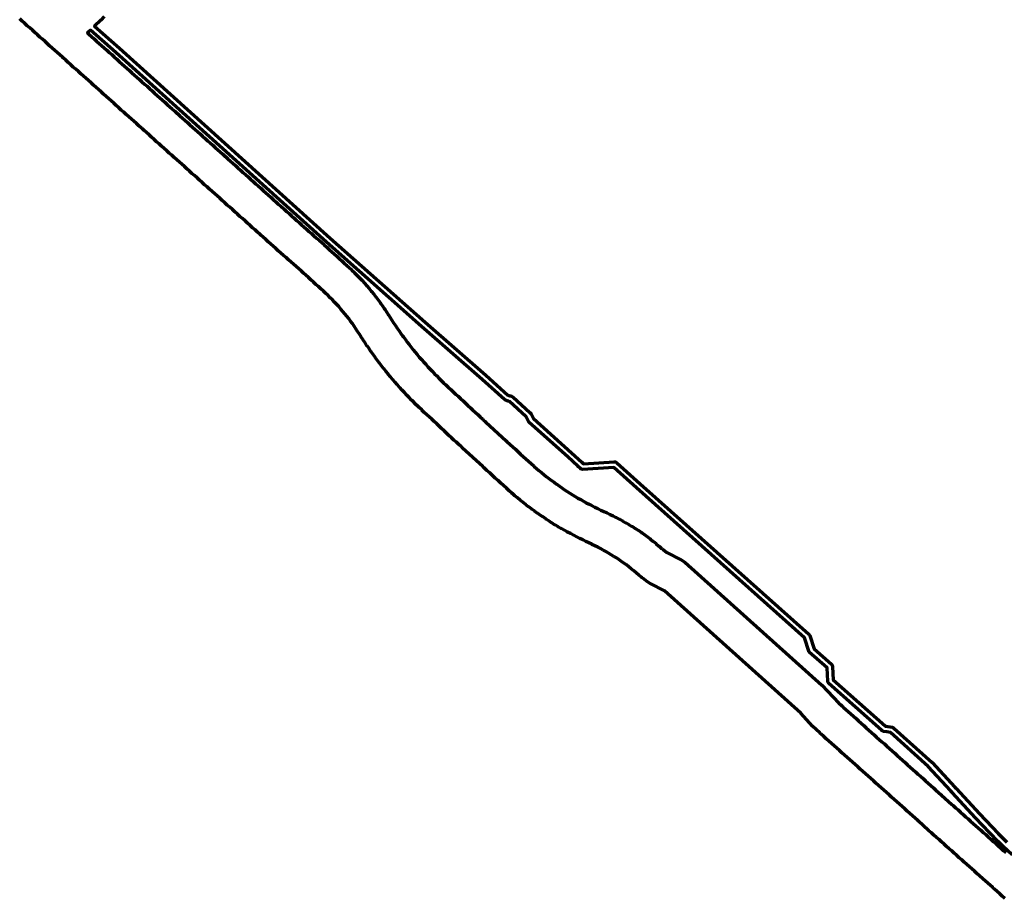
# Model space of a CAD drawing. Header units: metres. Extents: x 98902 to 136161, y 449037 to 499677.
# Tile 44 of 200: x 110788 to 112541, y 483600 to 485165. Entities that reach past the tile are written whole.
import ezdxf

# ---------------------------------------------------------------- set-up
doc = ezdxf.new("R2010")
doc.units = ezdxf.units.M
doc.layers.add('B-WE-OG-INFO_EIS VOORZORGSMAATREGEL-GV', color=7, linetype='Continuous', lineweight=70, true_color=0xfa194b)

msp = doc.modelspace()

# ---------------------------------------------------------------- linework, layer by layer
at = {"layer": 'B-WE-OG-INFO_EIS VOORZORGSMAATREGEL-GV', "flags": 128}
for points in [[(112541.9, 483600.2), (112537.4, 483604.3), (112537.4, 483604.3), (112532.9, 483608.3), (112532.9, 483608.3), (112528.4, 483612.3), (112528.4, 483612.3), (112528.4, 483612.3), (112523.9, 483616.3), (112520.6, 483619.2), (112520.6, 483619.3), (112520.5, 483619.3), (112502.8, 483635.1), (112496.9, 483640.3), (112496.9, 483640.4), (112496.9, 483640.4), (112492.4, 483644.4), (112492.4, 483644.4), (112487.9, 483648.4), (112483.4, 483652.5), (112478.9, 483656.5), (112478.9, 483656.5), (112474.4, 483660.5), (112469.9, 483664.5), (112465.4, 483668.5), (112465.4, 483668.5), (112460.9, 483672.5), (112460.9, 483672.5), (112456.4, 483676.5), (112456.4, 483676.5), (112456.4, 483676.5), (112451.9, 483680.6), (112451.9, 483680.6), (112447.4, 483684.6), (112447.4, 483684.6), (112442.9, 483688.6), (112442.9, 483688.6), (112438.4, 483692.6), (112438.4, 483692.6), (112438.4, 483692.6), (112433.9, 483696.6), (112433.9, 483696.6), (112429.4, 483700.6), (112429.4, 483700.6), (112424.9, 483704.7), (112424.9, 483704.7), (112420.4, 483708.7), (112420.4, 483708.7), (112415.9, 483712.7), (112411.4, 483716.7), (112406.9, 483720.7), (112406.9, 483720.7), (112406.9, 483720.8), (112405.8, 483721.8), (112388.1, 483737.6), (112387, 483738.6), (112387, 483738.6), (112382.4, 483742.7), (112377.7, 483746.9), (112377.7, 483746.9), (112373, 483751.1), (112373, 483751.1), (112368.4, 483755.3), (112363.7, 483759.4), (112359.1, 483763.6), (112359.1, 483763.6), (112354.4, 483767.8), (112349.8, 483771.9), (112345.1, 483776.1), (112345.1, 483776.1), (112340.5, 483780.3), (112335.8, 483784.5), (112335.8, 483784.5), (112331.2, 483788.6), (112331.2, 483788.6), (112326.5, 483792.8), (112321.9, 483797), (112317.2, 483801.1), (112312.5, 483805.3), (112307.9, 483809.5), (112307.9, 483809.5), (112303.2, 483813.7), (112298.6, 483817.8), (112298.6, 483817.8), (112293.9, 483822), (112293.9, 483822), (112293.9, 483822), (112289.3, 483826.2), (112284.6, 483830.3), (112280, 483834.5), (112280, 483834.5), (112275.3, 483838.7), (112275.3, 483838.7), (112270.7, 483842.9), (112266, 483847), (112266, 483847), (112261.4, 483851.2), (112256.7, 483855.4), (112256.7, 483855.4), (112252, 483859.5), (112247.4, 483863.7), (112247.4, 483863.7), (112242.7, 483867.9), (112242.7, 483867.9), (112238.1, 483872.1), (112233.4, 483876.2), (112233.4, 483876.2), (112228.8, 483880.4), (112228.8, 483880.4), (112224.1, 483884.5), (112224.1, 483884.5), (112219.5, 483888.7), (112214.9, 483892.8), (112212.9, 483894.6), (112212.7, 483894.8), (112212.4, 483895), (112199.7, 483906.9), (112179, 483930.2), (111936.3, 484147.8), (111910.6, 484160.8), (111906, 484163.7), (111897.4, 484170.2), (111897.1, 484170.6), (111896.7, 484170.8), (111895.3, 484171.9), (111895.1, 484172.1), (111894.9, 484172.2), (111890.3, 484176), (111890.3, 484176), (111890.3, 484176), (111885.7, 484179.8), (111881.4, 484183.4), (111881.4, 484183.4), (111876.8, 484187.1), (111872.5, 484190.6), (111868.2, 484193.9), (111863.8, 484197.2), (111859.4, 484200.4), (111855, 484203.4), (111850.5, 484206.4), (111845.9, 484209.3), (111841.2, 484212.2), (111836.4, 484215.1), (111831.6, 484217.9), (111826.8, 484220.5), (111822, 484223.1), (111817.2, 484225.6), (111812.1, 484228), (111812.1, 484228), (111806.8, 484230.6), (111806.7, 484230.6), (111806.6, 484230.7), (111801.4, 484233.2), (111801.4, 484233.2), (111796, 484235.8), (111796, 484235.9), (111796, 484235.9), (111790.6, 484238.5), (111790.6, 484238.5), (111790.5, 484238.5), (111785.2, 484241.2), (111785, 484241.2), (111784.9, 484241.3), (111779.6, 484244), (111779.5, 484244), (111779.4, 484244.1), (111774.1, 484246.8), (111774, 484246.9), (111773.9, 484246.9), (111768.6, 484249.7), (111768.5, 484249.7), (111768.4, 484249.7), (111763.1, 484252.5), (111762.9, 484252.7), (111762.7, 484252.8), (111757.4, 484255.7), (111757.3, 484255.8), (111757.1, 484255.9), (111751.9, 484258.8), (111751.7, 484259), (111751.5, 484259.1), (111746.4, 484262.1), (111746.2, 484262.3), (111745.9, 484262.4), (111740.9, 484265.5), (111740.7, 484265.6), (111740.4, 484265.7), (111735.4, 484268.9), (111735.2, 484269.1), (111735, 484269.2), (111730, 484272.5), (111730, 484272.5), (111729.9, 484272.5), (111725, 484275.8), (111724.8, 484276), (111724.7, 484276), (111719.8, 484279.4), (111719.7, 484279.5), (111719.6, 484279.5), (111714.8, 484282.8), (111709.9, 484286.2), (111709.7, 484286.3), (111709.5, 484286.4), (111704.6, 484289.9), (111704.5, 484290), (111704.3, 484290.1), (111699.4, 484293.6), (111699.3, 484293.7), (111699.1, 484293.8), (111694.3, 484297.4), (111694.2, 484297.6), (111693.9, 484297.7), (111689.2, 484301.3), (111689.1, 484301.5), (111688.9, 484301.5), (111684.3, 484305.2), (111684.1, 484305.5), (111683.8, 484305.6), (111679.2, 484309.4), (111679.1, 484309.5), (111679, 484309.5), (111674.4, 484313.4), (111674.4, 484313.4), (111674.4, 484313.4), (111669.8, 484317.2), (111669.8, 484317.2), (111665.2, 484321.1), (111664.9, 484321.4), (111664.5, 484321.7), (111659.7, 484326), (111659.7, 484326.1), (111659.6, 484326.1), (111654.6, 484330.6), (111649.6, 484335.2), (111644.7, 484339.7), (111644.7, 484339.7), (111639.7, 484344.2), (111639.7, 484344.2), (111639.7, 484344.2), (111634.7, 484348.7), (111629.8, 484353.3), (111624.8, 484357.8), (111619.8, 484362.3), (111619.8, 484362.3), (111614.9, 484366.8), (111614.8, 484366.9), (111614.8, 484366.9), (111614.4, 484367.4), (111613.9, 484367.7), (111612.3, 484369.2), (111612.3, 484369.2), (111612.3, 484369.2), (111576.6, 484402.1), (111576.6, 484402.1), (111575.1, 484403.5), (111575.1, 484403.5), (111575.1, 484403.5), (111574.8, 484404), (111574.3, 484404.3), (111569.9, 484408.4), (111569.9, 484408.4), (111565.5, 484412.4), (111561.1, 484416.5), (111556.7, 484420.6), (111552.3, 484424.7), (111552.3, 484424.7), (111547.9, 484428.8), (111543.5, 484432.9), (111539.1, 484437), (111534.8, 484441.1), (111530.4, 484445.2), (111526, 484449.3), (111521.6, 484453.4), (111517.2, 484457.5), (111512.8, 484461.5), (111508.4, 484465.6), (111508.4, 484465.7), (111508.3, 484465.7), (111504, 484469.8), (111503.9, 484470), (111503.7, 484470), (111499.4, 484474.2), (111495.1, 484478.4), (111494.9, 484478.6), (111494.7, 484478.7), (111490.4, 484482.9), (111490.4, 484483), (111490.4, 484483), (111486.1, 484487.2), (111486, 484487.4), (111485.8, 484487.6), (111481.6, 484491.9), (111481.6, 484491.9), (111481.6, 484491.9), (111477.4, 484496.3), (111477.3, 484496.4), (111477.1, 484496.6), (111473, 484501), (111472.9, 484501), (111472.9, 484501), (111468.8, 484505.4), (111468.7, 484505.6), (111468.5, 484505.7), (111464.5, 484510.2), (111464.5, 484510.2), (111464.4, 484510.3), (111460.4, 484514.7), (111460.3, 484514.9), (111460.1, 484515.1), (111456.2, 484519.6), (111456.1, 484519.6), (111456.1, 484519.7), (111452.2, 484524.2), (111452.1, 484524.4), (111451.9, 484524.5), (111448, 484529.1), (111448, 484529.2), (111448, 484529.2), (111444.1, 484533.8), (111444, 484534), (111443.8, 484534.2), (111440.1, 484538.8), (111440, 484538.9), (111440, 484538.9), (111436.2, 484543.6), (111436.1, 484543.8), (111436, 484543.9), (111432.3, 484548.7), (111432.2, 484548.7), (111432.2, 484548.8), (111428.5, 484553.5), (111428.4, 484553.7), (111428.2, 484553.9), (111424.6, 484558.7), (111424.6, 484558.7), (111424.6, 484558.8), (111421, 484563.6), (111420.9, 484563.8), (111420.7, 484564), (111417.2, 484568.8), (111417.2, 484568.9), (111417.1, 484568.9), (111413.7, 484573.8), (111413.6, 484574), (111413.4, 484574.2), (111410, 484579.1), (111410, 484579.1), (111409.9, 484579.2), (111406.5, 484584.1), (111406.5, 484584.3), (111406.3, 484584.5), (111403, 484589.5), (111403, 484589.5), (111402.9, 484589.5), (111399.6, 484594.5), (111399.5, 484594.7), (111399.4, 484594.9), (111396.1, 484599.9), (111396.1, 484600), (111396.1, 484600), (111392.9, 484605), (111389.7, 484610), (111389.7, 484610), (111386.6, 484614.7), (111383.6, 484619.1), (111380.4, 484623.7), (111377.1, 484628.1), (111373.8, 484632.6), (111370.4, 484636.9), (111366.9, 484641.3), (111363.4, 484645.5), (111359.8, 484649.7), (111356, 484654), (111352.4, 484658), (111348.6, 484662), (111344.7, 484666.1), (111340.9, 484669.9), (111336.9, 484673.9), (111332.8, 484677.7), (111328.6, 484681.6), (111324.2, 484685.6), (111324.2, 484685.6), (111319.8, 484689.6), (111319.8, 484689.6), (111315.3, 484693.7), (111310.9, 484697.7), (111306.5, 484701.8), (111306.5, 484701.8), (111302.1, 484705.8), (111297.6, 484709.9), (111297.6, 484709.9), (111293.2, 484713.9), (111293.2, 484713.9), (111289, 484717.8), (111284.7, 484721.6), (111284.7, 484721.6), (111280.2, 484725.5), (111280.2, 484725.5), (111275.7, 484729.5), (111271.2, 484733.4), (111266.7, 484737.4), (111266.7, 484737.4), (111262.2, 484741.3), (111262.2, 484741.3), (111257.7, 484745.3), (111257.6, 484745.3), (111257.6, 484745.3), (111253.1, 484749.3), (111253, 484749.4), (111252.9, 484749.5), (111248.4, 484753.5), (111244, 484757.5), (111244, 484757.5), (111244, 484757.5), (111239.5, 484761.5), (111239.5, 484761.5), (111235, 484765.5), (111235, 484765.5), (111230.6, 484769.5), (111226.1, 484773.5), (111221.6, 484777.5), (111221.6, 484777.5), (111217.2, 484781.5), (111217.2, 484781.5), (111216, 484782.5), (111211.5, 484786.6), (111211.5, 484786.6), (111207, 484790.6), (111207, 484790.6), (111207, 484790.6), (111202.6, 484794.6), (111198.1, 484798.7), (111193.6, 484802.7), (111189.1, 484806.7), (111184.6, 484810.8), (111180.1, 484814.8), (111175.6, 484818.8), (111171.1, 484822.8), (111171.1, 484822.8), (111171.1, 484822.8), (111166.6, 484826.9), (111166.6, 484826.9), (111162.1, 484830.9), (111157.6, 484834.9), (111157.6, 484834.9), (111153.1, 484839), (111148.6, 484843), (111144.1, 484847), (111144.1, 484847), (111139.6, 484851.1), (111139.6, 484851.1), (111135.1, 484855.1), (111130.6, 484859.1), (111130.6, 484859.1), (111126.1, 484863.2), (111126.1, 484863.2), (111121.6, 484867.2), (111117.2, 484871.2), (111112.7, 484875.2), (111108.2, 484879.3), (111108.2, 484879.3), (111103.7, 484883.3), (111099.2, 484887.3), (111094.7, 484891.4), (111094.7, 484891.4), (111090.2, 484895.4), (111085.7, 484899.4), (111081.2, 484903.5), (111081.2, 484903.5), (111076.7, 484907.5), (111072.2, 484911.5), (111072.2, 484911.5), (111067.7, 484915.6), (111067.7, 484915.6), (111063.2, 484919.6), (111058.7, 484923.6), (111058.7, 484923.6), (111054.2, 484927.6), (111049.7, 484931.7), (111045.2, 484935.7), (111040.7, 484939.7), (111040.7, 484939.7), (111036.2, 484943.8), (111031.8, 484947.8), (111031.8, 484947.8), (111027.3, 484951.8), (111027.3, 484951.8), (111022.8, 484955.9), (111022.8, 484955.9), (111018.3, 484959.9), (111013.8, 484963.9), (111013.8, 484963.9), (111009.3, 484968), (111006.3, 484970.6), (111004.8, 484972), (111004.8, 484972), (111000.3, 484976), (111000.3, 484976), (110995.8, 484980), (110991.3, 484984.1), (110991.3, 484984.1), (110986.8, 484988.1), (110986.8, 484988.1), (110982.3, 484992.1), (110977.8, 484996.2), (110977.8, 484996.2), (110973.3, 485000.2), (110973.3, 485000.2), (110973.3, 485000.2), (110968.8, 485004.2), (110968.8, 485004.2), (110964.3, 485008.3), (110959.8, 485012.3), (110959.8, 485012.3), (110955.3, 485016.3), (110950.9, 485020.4), (110946.4, 485024.4), (110941.9, 485028.4), (110937.4, 485032.4), (110937.4, 485032.4), (110932.9, 485036.5), (110932.9, 485036.5), (110928.4, 485040.5), (110923.9, 485044.5), (110919.4, 485048.6), (110914.9, 485052.6), (110910.4, 485056.6), (110910.4, 485056.6), (110905.9, 485060.7), (110905.9, 485060.7), (110905.9, 485060.7), (110901.4, 485064.7), (110896.9, 485068.7), (110892.4, 485072.7), (110892.4, 485072.8), (110887.9, 485076.8), (110883.4, 485080.8), (110883.4, 485080.8), (110878.9, 485084.8), (110874.4, 485088.9), (110874.4, 485088.9), (110869.9, 485092.9), (110869.9, 485092.9), (110865.5, 485096.9), (110865.5, 485096.9), (110864.1, 485098.2), (110864.1, 485098.2), (110841.2, 485118.6), (110841.2, 485118.6), (110841.2, 485118.6), (110838.8, 485120.8), (110838.8, 485120.8), (110838.8, 485120.8), (110837.6, 485121.9), (110837.5, 485121.9), (110837.5, 485122), (110833, 485126), (110828.5, 485130.1), (110824, 485134.1), (110819.5, 485138.2), (110819.5, 485138.2), (110815, 485142.3), (110815, 485142.3), (110810.5, 485146.3), (110806, 485150.4), (110801.4, 485154.4), (110796.9, 485158.5), (110792.4, 485162.6), (110787.9, 485166.6)], [(110938.2, 485170.7), (110932.2, 485164), (110921.4, 485153.6), (110965.8, 485114.1), (111340.6, 484776.1), (111509.7, 484626.4), (111617.9, 484532), (111657.2, 484496.6), (111660.8, 484495.4), (111660.8, 484495.4), (111661.1, 484495.2), (111661.3, 484495.2), (111661.6, 484495), (111661.9, 484495), (111663.8, 484494.3), (111666.3, 484492.6), (111666.3, 484492.6), (111666.3, 484492.6), (111696.1, 484465.7), (111696.1, 484465.7), (111696.1, 484465.7), (111698.5, 484463), (111702.5, 484454.7), (111770.5, 484393.8), (111788.7, 484377.1), (111788.7, 484377.1), (111788.7, 484377.1), (111788.8, 484377.1), (111788.8, 484377), (111788.9, 484376.8), (111789.2, 484376.7), (111789.6, 484376.2), (111789.9, 484376), (111791.9, 484374.2), (111846.5, 484377.7), (111848.5, 484377.4), (111851.1, 484376.1), (111892.6, 484338.7), (112193.3, 484070.8), (112194.7, 484068.6), (112202.4, 484044.3), (112233.3, 484017.1), (112234.5, 484015.5), (112235.4, 484012.7), (112236.6, 483989.2), (112328.9, 483907.2), (112329.7, 483906.7), (112333.9, 483906.4), (112341.8, 483904.8), (112343.4, 483904.1), (112344.3, 483903.3), (112412.7, 483842), (112453.1, 483798.2), (112453.1, 483798.2), (112453.1, 483798.2), (112453.1, 483798.2), (112453.1, 483798.2), (112453.5, 483797.6), (112453.9, 483797.3), (112454.9, 483796), (112455.4, 483795.7), (112497, 483750.6), (112529.9, 483715.8), (112545.8, 483700.1)], [(112555.3, 483677.9), (112539, 483692.8), (112530.3, 483701.2), (112514.5, 483717.4), (112489.7, 483743.8), (112448, 483788.9), (112447.7, 483789.5), (112446.6, 483790.5), (112446.6, 483790.5), (112446.5, 483790.5), (112446.5, 483790.5), (112446.5, 483790.6), (112446.1, 483791.1), (112445.7, 483791.4), (112405.5, 483835), (112338.3, 483895.3), (112332.2, 483896.5), (112326.6, 483897.1), (112322.9, 483899.1), (112322.5, 483899.5), (112322.2, 483899.7), (112228.8, 483982.8), (112227.6, 483984.4), (112226.7, 483987.2), (112225.5, 484010.6), (112193.9, 484038.8), (112185.6, 484064.3), (111885.9, 484331.3), (111845.6, 484367.7), (111789.9, 484364.2), (111787.9, 484364.8), (111786.3, 484365.8), (111783.2, 484368.6), (111783, 484368.9), (111782.5, 484369.3), (111782.4, 484369.3), (111782.4, 484369.3), (111782.4, 484369.3), (111782.3, 484369.4), (111782.2, 484369.5), (111782, 484369.7), (111763.8, 484386.3), (111695.1, 484447.9), (111693.9, 484449.5), (111689.9, 484457.8), (111689.7, 484458.1), (111689.4, 484458.3), (111659.9, 484484.9), (111658.7, 484485.5), (111658.6, 484485.6), (111658.3, 484485.7), (111658, 484485.8), (111657.7, 484485.9), (111657.5, 484485.9), (111653, 484487.5), (111651.3, 484488.5), (111611.3, 484524.5), (111503.1, 484618.9), (111334, 484768.6), (110959.1, 485106.6), (110914.1, 485146.7), (110908.7, 485141.5), (110911.3, 485139.1), (110915.8, 485135), (110920.3, 485131), (110924.8, 485127), (110924.8, 485127), (110929.3, 485122.9), (110933.8, 485118.9), (110938.3, 485114.9), (110942.8, 485110.8), (110942.8, 485110.8), (110947.3, 485106.8), (110947.3, 485106.8), (110951.8, 485102.8), (110956.3, 485098.8), (110956.3, 485098.8), (110960.8, 485094.7), (110965.3, 485090.7), (110969.8, 485086.7), (110969.8, 485086.7), (110974.3, 485082.6), (110978.8, 485078.6), (110983.3, 485074.6), (110987.7, 485070.5), (110992.2, 485066.5), (110992.2, 485066.5), (110996.7, 485062.5), (111001.2, 485058.5), (111005.7, 485054.4), (111010.2, 485050.4), (111014.7, 485046.4), (111014.7, 485046.4), (111019.2, 485042.3), (111019.2, 485042.3), (111023.7, 485038.3), (111028.2, 485034.3), (111032.7, 485030.2), (111037.2, 485026.2), (111037.2, 485026.2), (111041.7, 485022.2), (111041.7, 485022.2), (111046.2, 485018.1), (111050.7, 485014.1), (111055.2, 485010.1), (111055.2, 485010.1), (111059.7, 485006.1), (111059.7, 485006), (111064.2, 485002), (111068.6, 484998), (111068.7, 484998), (111073.1, 484994), (111073.1, 484994), (111077.6, 484989.9), (111082.1, 484985.9), (111086.6, 484981.9), (111091.1, 484977.8), (111095.6, 484973.8), (111095.6, 484973.8), (111100.1, 484969.8), (111104.6, 484965.7), (111109.1, 484961.7), (111113.6, 484957.7), (111118.1, 484953.7), (111118.1, 484953.7), (111118.1, 484953.7), (111122.6, 484949.6), (111127.1, 484945.6), (111131.6, 484941.6), (111131.6, 484941.6), (111136.1, 484937.5), (111140.6, 484933.5), (111140.6, 484933.5), (111145.1, 484929.5), (111145.1, 484929.5), (111149.6, 484925.4), (111154, 484921.4), (111154.1, 484921.4), (111158.5, 484917.4), (111163, 484913.3), (111163, 484913.3), (111167.5, 484909.3), (111167.5, 484909.3), (111172, 484905.3), (111172, 484905.3), (111176.5, 484901.3), (111181, 484897.2), (111185.5, 484893.2), (111185.5, 484893.2), (111190, 484889.2), (111194.5, 484885.1), (111194.5, 484885.1), (111199, 484881.1), (111203.5, 484877.1), (111208, 484873), (111208, 484873), (111212.5, 484869), (111217, 484865), (111217, 484865), (111221.5, 484861), (111226, 484856.9), (111230.5, 484852.9), (111230.5, 484852.9), (111230.5, 484852.9), (111235, 484848.9), (111239.4, 484844.8), (111243.9, 484840.8), (111243.9, 484840.8), (111248.4, 484836.8), (111252.9, 484832.7), (111252.9, 484832.7), (111257.4, 484828.7), (111257.4, 484828.7), (111258.5, 484827.7), (111258.6, 484827.7), (111263, 484823.7), (111263, 484823.7), (111267.5, 484819.7), (111271.9, 484815.7), (111276.4, 484811.7), (111276.4, 484811.7), (111280.8, 484807.7), (111285.3, 484803.7), (111289.7, 484799.7), (111294.1, 484795.9), (111298.5, 484792), (111302.9, 484788.1), (111302.9, 484788.1), (111307.4, 484784.1), (111307.4, 484784.1), (111311.9, 484780.2), (111311.9, 484780.2), (111316.4, 484776.2), (111316.4, 484776.2), (111320.9, 484772.3), (111320.9, 484772.3), (111320.9, 484772.3), (111329.9, 484764.4), (111330.1, 484764.1), (111330.3, 484764), (111334.7, 484760), (111334.8, 484760), (111334.8, 484759.9), (111339.2, 484755.9), (111343.6, 484751.9), (111348, 484747.8), (111352.4, 484743.8), (111356.8, 484739.8), (111361.3, 484735.7), (111365.7, 484731.7), (111365.7, 484731.7), (111365.7, 484731.7), (111370.1, 484727.6), (111370.2, 484727.6), (111370.2, 484727.5), (111374.6, 484723.5), (111374.6, 484723.4), (111374.7, 484723.4), (111379.1, 484719.3), (111379.3, 484719), (111379.6, 484718.8), (111383.9, 484714.6), (111383.9, 484714.5), (111384, 484714.5), (111388.2, 484710.3), (111388.5, 484709.9), (111388.8, 484709.7), (111392.9, 484705.4), (111393, 484705.3), (111393, 484705.3), (111397.1, 484701), (111397.3, 484700.6), (111397.7, 484700.4), (111401.7, 484695.9), (111401.7, 484695.9), (111401.7, 484695.9), (111405.7, 484691.4), (111405.9, 484691), (111406.3, 484690.8), (111410.1, 484686.2), (111410.2, 484686.2), (111410.2, 484686.2), (111414, 484681.6), (111414.2, 484681.2), (111414.6, 484680.9), (111418.3, 484676.3), (111418.3, 484676.2), (111418.3, 484676.2), (111422, 484671.5), (111422.2, 484671.1), (111422.6, 484670.8), (111426.2, 484666.1), (111426.2, 484666.1), (111426.2, 484666), (111429.7, 484661.3), (111429.9, 484660.8), (111430.3, 484660.5), (111433.7, 484655.6), (111433.7, 484655.6), (111437.1, 484650.7), (111437.4, 484650.2), (111437.8, 484649.8), (111441, 484644.8), (111441, 484644.8), (111441, 484644.8), (111444.3, 484639.8), (111444.3, 484639.6), (111444.4, 484639.5), (111447.6, 484634.5), (111447.6, 484634.5), (111447.6, 484634.5), (111450.7, 484629.7), (111453.8, 484624.9), (111453.8, 484624.9), (111456.9, 484620.2), (111460.2, 484615.5), (111460.2, 484615.5), (111463.4, 484610.7), (111466.7, 484606.2), (111466.7, 484606.2), (111469.5, 484602.2), (111471.2, 484600), (111474.7, 484595.3), (111478, 484590.8), (111481.6, 484586.3), (111481.6, 484586.3), (111485.1, 484581.8), (111488.7, 484577.3), (111492.2, 484573), (111495.8, 484568.6), (111495.8, 484568.6), (111499.5, 484564.2), (111503.3, 484559.9), (111507.1, 484555.6), (111510.9, 484551.3), (111514.7, 484547.1), (111518.6, 484542.9), (111522.5, 484538.8), (111526.5, 484534.6), (111530.4, 484530.6), (111534.5, 484526.5), (111538.5, 484522.6), (111542.7, 484518.6), (111546.9, 484514.5), (111551.1, 484510.6), (111551.1, 484510.6), (111555.4, 484506.6), (111555.5, 484506.5), (111559.8, 484502.5), (111559.8, 484502.5), (111564.2, 484498.4), (111568.6, 484494.3), (111573, 484490.2), (111573, 484490.2), (111577.3, 484486.2), (111577.3, 484486.2), (111581.7, 484482.1), (111586.1, 484478), (111590.5, 484473.9), (111590.5, 484473.9), (111594.8, 484469.8), (111599.2, 484465.8), (111603.6, 484461.7), (111608, 484457.6), (111612.3, 484453.5), (111614.5, 484451.5), (111614.5, 484451.5), (111616.6, 484449.6), (111616.6, 484449.6), (111618.1, 484448.2), (111618.1, 484448.2), (111654.3, 484414.8), (111654.3, 484414.8), (111655.3, 484413.9), (111661.3, 484408.4), (111661.3, 484408.4), (111665.9, 484404.2), (111670.6, 484400), (111675.2, 484395.7), (111679.9, 484391.5), (111684.5, 484387.3), (111689.1, 484383.1), (111693.8, 484378.8), (111698.4, 484374.6), (111703.1, 484370.4), (111704, 484369.5), (111708.1, 484365.9), (111712.4, 484362.3), (111716.9, 484358.6), (111721.2, 484355.1), (111725.6, 484351.6), (111730.2, 484348.1), (111734.7, 484344.6), (111739.3, 484341.3), (111744, 484337.9), (111744, 484337.9), (111744.1, 484337.9), (111748.8, 484334.5), (111753.5, 484331.2), (111758.1, 484328), (111762.8, 484325), (111767.5, 484321.9), (111772.4, 484318.9), (111777.2, 484316), (111782, 484313.1), (111786.9, 484310.3), (111791.9, 484307.5), (111796.8, 484304.8), (111801.9, 484302.2), (111806.9, 484299.6), (111812, 484297.1), (111812, 484297.1), (111817.5, 484294.5), (111822.9, 484291.8), (111828.3, 484289.2), (111833.7, 484286.5), (111833.7, 484286.5), (111839.1, 484283.9), (111839.1, 484283.9), (111839.1, 484283.9), (111844.5, 484281.2), (111844.6, 484281.2), (111844.6, 484281.2), (111850, 484278.5), (111850.2, 484278.3), (111850.5, 484278.3), (111855.8, 484275.5), (111856.1, 484275.3), (111856.3, 484275.3), (111861.6, 484272.4), (111861.8, 484272.2), (111862.1, 484272.1), (111867.3, 484269.2), (111867.6, 484269), (111867.8, 484268.9), (111873, 484265.9), (111873.2, 484265.7), (111873.4, 484265.6), (111878.6, 484262.5), (111878.8, 484262.3), (111879, 484262.2), (111884.1, 484259), (111884.3, 484258.8), (111884.6, 484258.7), (111889.6, 484255.4), (111889.8, 484255.2), (111890.1, 484255.1), (111895, 484251.7), (111895.2, 484251.5), (111895.5, 484251.4), (111900.4, 484247.9), (111900.7, 484247.6), (111901, 484247.5), (111905.8, 484243.9), (111905.8, 484243.9), (111905.8, 484243.8), (111910.7, 484240.2), (111910.9, 484239.9), (111911.3, 484239.8), (111916, 484236), (111916.2, 484235.8), (111916.4, 484235.7), (111921.1, 484231.9), (111921.3, 484231.7), (111921.5, 484231.5), (111926.1, 484227.6), (111926.3, 484227.4), (111926.5, 484227.3), (111930.9, 484223.4), (111931.6, 484222.8), (111933.6, 484221.2), (111940, 484216.2), (111965.6, 484203.1), (111972.2, 484198.8), (112216.4, 483980.1), (112246.2, 483948), (112249.9, 483944.7), (112249.9, 483944.7), (112252.5, 483942.4), (112252.5, 483942.4), (112253.9, 483941.2), (112254, 483941), (112254.3, 483940.8), (112258.8, 483936.8), (112263.3, 483932.7), (112267.9, 483928.6), (112267.9, 483928.6), (112267.9, 483928.6), (112272.5, 483924.5), (112272.5, 483924.5), (112277.1, 483920.4), (112277.1, 483920.4), (112281.7, 483916.3), (112286.3, 483912.2), (112290.8, 483908), (112295.4, 483903.9), (112295.4, 483903.9), (112300, 483899.8), (112300, 483899.8), (112304.6, 483895.7), (112304.6, 483895.7), (112309.2, 483891.6), (112309.2, 483891.6), (112313.8, 483887.5), (112318.4, 483883.3), (112323, 483879.2), (112327.6, 483875.1), (112332.2, 483871), (112336.7, 483866.9), (112341.3, 483862.8), (112341.3, 483862.8), (112345.9, 483858.7), (112350.5, 483854.5), (112355.1, 483850.4), (112359.7, 483846.3), (112359.7, 483846.3), (112364.3, 483842.2), (112364.3, 483842.2), (112368.9, 483838.1), (112368.9, 483838.1), (112373.5, 483834), (112378.1, 483829.9), (112378.1, 483829.8), (112382.7, 483825.7), (112382.7, 483825.7), (112387.2, 483821.6), (112391.8, 483817.5), (112396.4, 483813.4), (112401, 483809.3), (112405.6, 483805.2), (112410.2, 483801), (112414.8, 483796.9), (112419.4, 483792.8), (112424, 483788.7), (112428.6, 483784.6), (112428.6, 483784.6), (112429.5, 483783.8), (112447.6, 483767.5), (112447.6, 483767.5), (112449.8, 483765.6), (112449.8, 483765.6), (112454.3, 483761.6), (112458.7, 483757.6), (112458.7, 483757.6), (112458.7, 483757.6), (112463.2, 483753.6), (112463.2, 483753.6), (112467.7, 483749.6), (112472.2, 483745.6), (112476.6, 483741.6), (112481.1, 483737.6), (112485.6, 483733.6), (112490.1, 483729.6), (112494.6, 483725.6), (112499, 483721.6), (112503.5, 483717.6), (112508, 483713.6), (112512.5, 483709.6), (112516.9, 483705.6), (112521.4, 483701.6), (112521.4, 483701.6), (112525.9, 483697.6), (112530.4, 483693.6), (112534.9, 483689.6), (112539.3, 483685.6), (112539.3, 483685.6), (112543.8, 483681.6)]]:
    msp.add_lwpolyline(points, dxfattribs=at)

doc.saveas('drawing.dxf')
